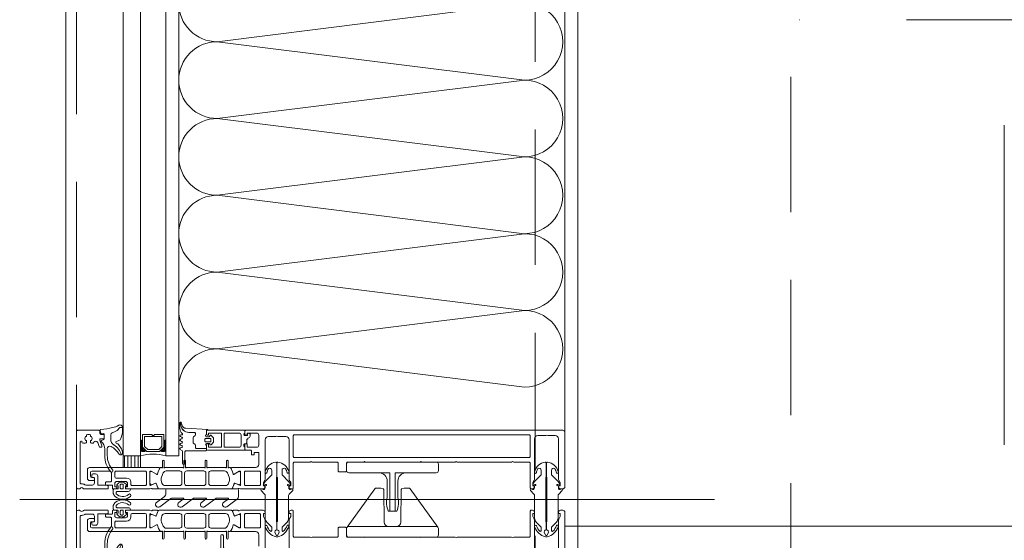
# Model space of a CAD drawing. Header units: millimetres. Extents: x 144573 to 336993, y 74252 to 247042.
# Tile 13 of 256: x 146700 to 147161, y 176611 to 176855. Entities that reach past the tile are written whole.
import ezdxf

# ---------------------------------------------------------------- set-up
doc = ezdxf.new("R2010")
doc.units = ezdxf.units.MM
for name, pattern in [('CK_Čerchovaná 50', [6, 3, -1.5, 0, -1.5]), ('DASHDOTX2', [2, 1, -0.5, 0, -0.5]), ('ČÁRKOVANÁ', [19.05, 12.7, -6.35])]:
    doc.linetypes.add(name, pattern=pattern)
for name, color, linetype, lineweight in [('FASÁDA DETAILNÍ', 255, 'Continuous', 0), ('HU-osy', 255, 'DASHDOTX2', 0), ('KOTY 50', 255, 'Continuous', 0), ('NOVA', 255, 'Continuous', 0), ('TENKA', 255, 'Continuous', 0)]:
    doc.layers.add(name, color=color, linetype=linetype, lineweight=lineweight)
doc.layers.get('KOTY 50').off()

# ---------------------------------------------------------------- blocks, each defined once
blk = doc.blocks.new('ztužení sloupů 2')
at = {"layer": 'HU-osy', "ltscale": 100}
blk.add_line((141662.78, 176987.86), (140895.42, 176987.86), dxfattribs=at)
blk = doc.blocks.new('nesystémový nástavec 18')
for p, q in [((-17.5, 9.3), (-15.36, 9.3)), ((-15.36, 9.3), (0, 9.3)), ((0, 9.3), (0, 7.8)), ((-18, 6.8), (-18, 8.8)), ((-17, 6.3), (-17.5, 6.3)), ((-11, 8), (-17, 8)), ((-17, 8), (-17, 6.3)), ((-11, 1.3), (-11, 8)), ((-2.8, 8), (-9.7, 8)), ((-9.7, 1.3), (-9.7, 8)), ((-1.8, 2.3), (-1.8, 7)), ((-0.5, 7.3), (-0.5, 6.8)), ((0, 6.3), (0.55, 6.3)), ((0.55, 6.3), (0.95, 5.9)), ((0.95, 5.9), (0.95, 4.8)), ((0.95, 4.8), (0.95, 4.14)), ((-18, 0.5), (-18, 1.8)), ((-17.5, 2.3), (-17, 2.3)), ((-1.8, 0), (-17.5, 0)), ((-17, 2.3), (-17, 1.3)), ((-17, 1.3), (-11, 1.3)), ((-9.7, 1.3), (-2.8, 1.3)), ((0, 0), (-1.8, 0)), ((-0.4, 2.23), (-0.5, 2.04)), ((-0.5, 2.04), (-0.5, 2)), ((1.2, 2.44), (0, 2.44)), ((0, 1.5), (0, 0)), ((0.95, 4.14), (1.2, 4.14)), ((1.2, 1.85), (1.2, 2.44)), ((1.4, 3.94), (1.4, 3.84)), ((1.6, 3.64), (1.6, 3.64)), ((1.8, 1.37), (1.7, 1.35)), ((2.25, 1.63), (1.8, 1.37)), ((2.4, 2.84), (2.4, 1.89))]:
    blk.add_line(p, q)
for centre, radius, start, end in [((-17.5, 8.8), 0.5, 90, 180), ((-15.36, 9.8), 0.5, 270, 270.084), ((-17.5, 6.8), 0.5, 180.0012, 269.9988), ((-2.8, 7), 1, 0, 90), ((0, 7.3), 0.5, 89.9955, 180.0071), ((0, 6.8), 0.5, 179.9949, 270.006), ((0.75, 4.8), 0.2, 359.9656, 0.0344), ((-17.5, 1.8), 0.5, 89.999, 180.0002), ((-17.5, 0.5), 0.5, 180, 270), ((-2.8, 2.3), 1, 270, 0), ((0, 2), 0.5, 179.9716, 270.0327), ((0, 1.94), 0.5, 89.9975, 144.0007), ((1.2, 3.94), 0.2, 359.9707, 90.0249), ((1.7, 1.85), 0.5, 179.9991, 270), ((1.6, 3.84), 0.2, 179.9737, 270.035), ((1.6, 2.84), 0.8, 0.0065, 89.9919), ((2.1, 1.89), 0.3, 299.9815, 0.0183)]:
    blk.add_arc(centre, radius, start, end)
blk = doc.blocks.new('284336')
for points in [[(-0.7, -9.6), (-10, -9.6, 0.414511), (-10.51, -10.11), (-10.51, -15.51, -1), (-11.69, -15.51), (-11.69, -9.6), (-12.69, -8.95, -0.668884), (-12.6, -8.23), (-11.99, -8.01, 0.766384), (-11.99, -7.21), (-12.6, -6.99, -0.76831), (-12.6, -6.23), (-11.99, -6.01, 0.766384), (-11.99, -5.21), (-12.6, -4.99, -0.76831), (-12.6, -4.23), (-11.99, -4.01, 0.766384), (-11.99, -3.21), (-12.6, -2.99, -0.877523), (-12.5, -2.22), (-12.1, -2.22, 0.698129), (-11.83, -1.5, -0.220231), (-12.89, 0.78), (-12.89, 3.45, -0.157143), (-12.82, 3.68), (-12.69, 3.42, -0.067482), (-12.48, 2.53, 0.393136), (-8.66, -1.02), (-6.1, -1.02, -0.414214), (-5.61, -1.51), (-5.61, -2.22, -0.267949), (-5.85, -2.65), (-6.35, -2.93, 0.267949), (-6.61, -3.38), (-6.61, -5.84, 0.267949), (-6.35, -6.29), (-5.85, -6.57, -0.267949), (-5.61, -7), (-5.61, -8.11, 0.414215), (-5.1, -8.62), (-0.41, -8.62), (-0.41, -9.31, -0.414212), (-0.7, -9.6)], [(-0.41, 0), (-0.41, -2, 0.990243), (-0.4, -3.02), (0.9, -3.02, 0.414214), (1.21, -2.71), (1.21, -2.61, -0.668123), (1.71, -2.4), (2.75, -3.45, -0.199004), (2.89, -3.79), (2.89, -5.43, -0.199038), (2.75, -5.77), (1.71, -6.82, -0.668191), (1.21, -6.61), (1.21, -6.51, 0.414214), (0.9, -6.2), (-0.4, -6.2, 0.990269), (-0.41, -7.22), (-0.41, -8.6), (-5.1, -8.6, -0.414215), (-5.59, -8.11), (-5.59, -7, 0.267949), (-5.84, -6.56), (-6.34, -6.27, -0.267949), (-6.59, -5.84), (-6.59, -3.38, -0.267949), (-6.34, -2.95), (-5.84, -2.66, 0.267949), (-5.59, -2.22), (-5.59, -1.51, 0.414214), (-6.1, -1), (-8.66, -1, -0.393156), (-12.46, 2.53, 0.067572), (-12.67, 3.43), (-12.8, 3.7, -0.637545), (-12.12, 3.53), (-11.92, 2.53, 0.344315), (-10.06, 0.91), (0, 0.38, -0.406913), (0.39, 0), (-0.41, 0)], [(1.7, -4.31, 0.414235), (1.2, -3.81), (-0.7, -3.81, 0.414214), (-1.2, -4.31), (-1.2, -4.91, 0.414214), (-0.7, -5.41), (1.2, -5.41, 0.414235), (1.7, -4.91), (1.7, -4.31)]]:
    blk.add_lwpolyline(points, format="xyb", close=True)
blk = doc.blocks.new('433270')
blk.add_lwpolyline([(1, 0, 0.414364), (0, -1), (0, -1.4, 0.255924), (0.23, -1.83, -0.547723), (0.23, -3.17, 0.255924), (0, -3.6), (0, -14.6, 0.414214), (0.3, -14.9), (1.2, -14.9, 0.414214), (1.7, -14.4), (1.7, -10.3, -0.414214), (2, -10), (6, -10, 0.414248), (7, -9), (7, -7.7, 0.414179), (6.5, -7.2), (5.7, -7.2, 0.414232), (5.4, -7.5), (5.4, -8.2, -0.414198), (5.1, -8.5), (2.8, -8.5, -0.414204), (1.8, -7.5), (1.8, -4.49, -0.147432), (1.97, -3.94, 0.147461), (2.4, -2.5), (2.4, -2.3, -0.414214), (2.9, -1.8), (21.87, -1.8, -0.668178), (22.22, -2.65), (22.16, -2.72, 1), (21.59, -3.29), (21.52, -3.35, 0.198912), (21.38, -3.71), (21.38, -4.05, 0.414214), (22.08, -4.75), (22.38, -4.75, 0.576988), (22.64, -4.3, -0.311246), (24.56, -4.3, 0.576988), (24.82, -4.75), (25.3, -4.75, -0.260065), (25.3, -6.65), (24.82, -6.65, 0.576988), (24.56, -7.1, -0.311246), (22.64, -7.1, 0.576988), (22.38, -6.65), (22.08, -6.65, 0.414214), (21.38, -7.35), (21.38, -7.61, 0.267949), (21.63, -8.04), (21.89, -8.2, -0.637047), (21.73, -10), (19.83, -10.7, 0.315299), (19.5, -11.17), (19.5, -11.49, 0.520567), (20.17, -11.96), (22.83, -10.99, -0.520567), (23.5, -11.46), (23.5, -12.5, 0.414062), (24, -13), (25, -13, 0.414186), (25.5, -12.5), (25.5, -11.5, -0.414182), (26, -11), (27, -11, 0.414214), (27.5, -10.5), (27.5, -0.5, 0.414214), (27, 0), (1, 0)], format="xyb", close=True)
blk = doc.blocks.new('284325')
for points in [[(0.84, -5.23, -0.560316), (0.94, -4.73), (1.94, -4.36, 0.3153), (2.14, -4.08), (2.14, -1.89, 0.451558), (1.8, -1.59), (0.9, -1.7, -0.399586), (0.57, -1.46), (0.3, -0.07, -0.415977), (0.53, 0.29, 0.024107), (6.15, 1.24, 0.076636), (8.99, 2.34, -0.577615), (10.79, 1.3), (10.02, 1.37, 0.283171), (9.08, 0.9, -0.168429), (7.07, -0.74), (5.9, -1.16, 0.315302), (5.24, -2.1), (5.24, -4.21, 0.269719), (6.76, -6.82, -0.194797), (10.18, -11.53, -0.342663), (9.17, -11.17, 0.119207), (5.43, -7.59, 0.578571), (3.63, -8.62), (3.63, -11.77, 0.176415), (6.16, -18.72, -1), (5.24, -19.49, -0.176415), (2.43, -11.77), (2.43, -8.89, 0.208286), (0.84, -5.23)], [(8.95, -6.65), (10.32, -8.78, -0.134555), (10.79, -10.63, -0.339795), (10.19, -11.53, 0.194788), (6.76, -6.81, -0.269736), (5.25, -4.21), (5.25, -2.1, -0.315302), (5.9, -1.17), (7.07, -0.74, 0.168429), (9.09, 0.89, -0.283167), (10.01, 1.36), (10.79, 1.29), (10.79, -0.74, -0.070852), (10.71, -1.3), (9.95, -3.93, -0.241839), (9.08, -4.83), (7.93, -5.22, 0.836024), (8.08, -6.19), (8.11, -6.19, -0.255349), (8.95, -6.65)]]:
    blk.add_lwpolyline(points, format="xyb", close=True)
blk = doc.blocks.new('*U1335')
for points in [[(0, 0, 0.414243), (0.1, 0.1), (0, 0.9, -1.0001), (0.2, 0.9), (0.1, 0.1, 0.414228), (0.2, 0, 0.414228)], [(0.2, 0, 0.414243), (0.3, 0.1), (0.2, 0.9, -1.0001), (0.4, 0.9), (0.3, 0.1, 0.414228), (0.4, 0, 0.414228)], [(0.4, 0, 0.414243), (0.5, 0.1), (0.4, 0.9, -1.0001), (0.6, 0.9), (0.5, 0.1, 0.414228), (0.6, 0, 0.414228)], [(0.6, 0, 0.414243), (0.7, 0.1), (0.6, 0.9, -1.0001), (0.8, 0.9), (0.7, 0.1, 0.414228), (0.8, 0, 0.414228)], [(0.8, 0, 0.414243), (0.9, 0.1), (0.8, 0.9, -1.0001), (1, 0.9), (0.9, 0.1, 0.414228), (1, 0, 0.414228)], [(1, 0, 0.414243), (1.1, 0.1), (1, 0.9, -1.0001), (1.2, 0.9), (1.1, 0.1, 0.414228), (1.2, 0, 0.414228)], [(1.2, 0, 0.414243), (1.3, 0.1), (1.2, 0.9, -1.0001), (1.4, 0.9), (1.3, 0.1, 0.414228), (1.4, 0, 0.414228)], [(1.4, 0, 0.414243), (1.5, 0.1), (1.4, 0.9, -1.0001), (1.6, 0.9), (1.5, 0.1, 0.414228), (1.6, 0, 0.414228)], [(1.6, 0, 0.414243), (1.7, 0.1), (1.6, 0.9, -1.0001), (1.8, 0.9), (1.7, 0.1, 0.414228), (1.8, 0, 0.414228)], [(1.8, 0, 0.414243), (1.9, 0.1), (1.8001, 0.9, -1.0001), (2, 0.9), (1.9001, 0.1, 0.414228), (2, 0, 0.414228)]]:
    blk.add_lwpolyline(points, format="xyb")
blk = doc.blocks.new('244748_a')
blk.add_lwpolyline([(8.32, -1.69, 0.082248), (6.34, -0.9, -1.09695), (6.94, -0.1, -0.315353), (11.26, -5.15, -0.480529), (10.87, -5.64), (4.27, -5.64), (4.08, -5.45), (-16.53, -5.45), (-16.72, -5.64), (-20.43, -5.64, 0.574019), (-21.93, -4.78), (-22.99, -5.4, 0.524827), (-22.99, -5.9), (-21.93, -6.52, 0.574021), (-20.43, -5.66), (-16.72, -5.66), (-16.53, -5.85), (4.08, -5.85), (4.27, -5.66), (10.87, -5.66, -0.480529), (11.26, -6.15, -0.326229), (6.88, -11.09, -1.09695), (6.28, -10.3, 0.081457), (8.32, -9.61, 0.599203), (7.48, -8.05), (5.52, -8.05, 0.198965), (5.17, -8.2), (2.22, -11.15), (0.93, -12.01, -0.738038), (0.51, -11.62), (0.87, -11, 1), (0.35, -10.7), (0, -11.3), (-0.98, -11.3, 0.619205), (-1.45, -12.06), (-1.28, -12.43, -0.808139), (-2.04, -13.04), (-3.63, -11.44, 0.198906), (-4.34, -11.15), (-14.99, -11.15, -0.198936), (-16.76, -10.42), (-18.98, -8.2, 0.198942), (-19.33, -8.05), (-20.67, -8.05, 0.500217), (-21.09, -8.73, 0.122037), (-18.5, -10.27, -1.093735), (-19.1, -11.07, -0.240768), (-23.7, -6.07, -0.106226), (-23.7, -5.23, -0.256232), (-19, -0.13, -1.093735), (-18.4, -0.92, 0.116856), (-21.09, -2.57, 0.500217), (-20.67, -3.25), (-19.33, -3.25, 0.198942), (-18.98, -3.1), (-16.75, -0.88, -0.198936), (-14.99, -0.15), (-4.34, -0.15, 0.198907), (-3.63, 0.14), (-2.04, 1.74, -0.808139), (-1.28, 1.13), (-1.45, 0.76, 0.619205), (-0.98, 0), (0, 0), (0.35, -0.6, 1), (0.87, -0.3), (0.51, 0.32, -0.738038), (0.93, 0.71), (2.22, -0.15), (5.17, -3.1, 0.198965), (5.52, -3.25), (7.48, -3.25, 0.599203)], format="xyb", close=True)
blk = doc.blocks.new('236134_0100_s_v')
for points in [[(22.8, -23), (22.8, -5), (42, -5, 0.414214), (43, -4), (43, -1, 0.414214), (42, 0), (1, 0, 0.414214), (0, -1), (0, -4, 0.414214), (1, -5), (20.2, -5), (20.2, -23)], [(15, -5, -0.414214), (19, -9), (19, -16.57, 0.165764), (19.53, -23), (23.47, -23, 0.165764), (24, -16.57), (24, -9, -0.414214), (28, -5)]]:
    blk.add_lwpolyline(points, format="xyb")
blk = doc.blocks.new('236134_0200_s_v')
for points in [[(19.58, 5, -0.41166), (17.58, 6.98), (17.45, 22.25, 0.344217), (17.07, 22.73), (16, 23), (14, 23, 0.240828), (13.19, 22.59), (0.19, 4.59)], [(23.42, 5, 0.41166), (25.42, 6.98), (25.55, 22.25, -0.344217), (25.93, 22.73), (27, 23), (29, 23, -0.240828), (29.81, 22.59), (42.81, 4.59)]]:
    blk.add_lwpolyline(points, format="xyb")
blk.add_lwpolyline([(42, 5), (1, 5, 0.414214), (0, 4), (0, 1, 0.414214), (1, 0), (42, 0, 0.414214), (43, 1), (43, 4, 0.414214)], format="xyb", close=True)
blk = doc.blocks.new('288126')
for points in [[(-16.5, 0), (16.5, 0)], [(-21.36, -6.34), (-17.8, -3.69)], [(-14.71, -4.5), (-19.87, -8.34)], [(-17, -2.08), (-17, -0.5)], [(-8.83, -4.3), (-14.11, -4.3)], [(-4.31, -4.5), (-9.47, -8.34)], [(1.81, -4.3), (-3.71, -4.3)], [(6.33, -4.5), (1.14, -8.37)], [(12.21, -4.3), (6.93, -4.3)], [(16.6, -4.6), (11.54, -8.37)], [(17, -0.5), (17, -3.8)], [(-10.96, -6.34), (-8.71, -4.66)], [(-0.35, -6.36), (1.93, -4.66)], [(10.05, -6.36), (12.33, -4.66)]]:
    blk.add_lwpolyline(points)
for centre, radius, start, end in [((16.5, -0.5), 0.5, 0, 90), ((-16.5, -0.5), 0.5, 90, 180), ((16, -3.8), 1, 306.7059, 0), ((-20.61, -7.34), 1.25, 126.7059, 306.7059), ((-10.21, -7.34), 1.25, 126.7059, 306.7059), ((0.4, -7.37), 1.25, 126.7059, 306.7059), ((10.8, -7.37), 1.25, 126.7059, 306.7059)]:
    blk.add_arc(centre, radius, start, end)
at = {"extrusion": (0, 0, -1)}
for centre, radius, start, end in [((19, -2.08), 2, 180, 233.2941), ((14.11, -5.3), 1, 53.2941, 90), ((8.83, -4.5), 0.2, 90, 233.2941), ((3.71, -5.3), 1, 53.2941, 90), ((-1.81, -4.5), 0.2, 90, 233.2941), ((-6.93, -5.3), 1, 53.2941, 90), ((-12.21, -4.5), 0.2, 90, 233.2941)]:
    blk.add_arc(centre, radius, start, end, dxfattribs=at)
blk = doc.blocks.new('246426')
for points in [[(-1.84, 0.64), (-2.86, -0.38, 0.198926), (-3.15, -1.09), (-3.15, -2.31, 0.198926), (-2.86, -3.02), (-1.84, -4.04, 0.637051), (-1.5, -3.92), (-1.45, -3.4), (-0.3, -3.4, -0.41484), (0, -3.7), (0, -5.19, 0.414232), (0.5, -5.69), (2.14, -5.69, 0.071862), (2.2, -5.68, 0.157876), (3.73, -4.64, 0.360336), (3.48, 2.39, 0.964062), (2.54, 1.48, -0.403385), (2.25, -4.34, -0.190964), (2.11, -4.39), (1.7, -4.39, -0.414214), (1.2, -3.89), (1.2, 1.31, 0.414201), (0.2, 2.31), (0, 2.31), (0, 0.3, -0.414214), (-0.3, 0), (-1.45, 0), (-1.5, 0.52, 0.637051), (-1.84, 0.64)], [(-2.25, -1.4, -0.414214), (-1.85, -1), (-0.4, -1, -0.414214), (0, -1.4), (0, -2, -0.414214), (-0.4, -2.4), (-1.85, -2.4, -0.414214), (-2.25, -2), (-2.25, -1.4)]]:
    blk.add_lwpolyline(points, format="xyb", close=True)

msp = doc.modelspace()

# ---------------------------------------------------------------- hatches: boundary and pattern name
at = {"layer": 'FASÁDA DETAILNÍ'}
h = msp.add_hatch(dxfattribs=at)
h.set_pattern_fill('ANSI31', color=256, scale=0.5, angle=585)
h.set_pattern_definition([(270, (214136.837, 166330.8375), (1.5875, -8e-16), [])])
h.paths.add_polyline_path([(146756.48, 176645.259), (146756.48, 176650.759), (146748.48, 176650.759), (146748.48, 176645.259)])

# ---------------------------------------------------------------- linework, layer by layer
for p, q in [((146748.48, 176650.759), (146748.48, 177059.759)), ((146756.48, 177059.759), (146756.48, 176650.759)), ((146768.48, 176650.759), (146768.48, 177059.759)), ((146774.48, 177059.759), (146774.48, 176650.759)), ((146756.48, 176650.759), (146748.48, 176650.759)), ((146774.48, 176650.759), (146768.48, 176650.759)), ((147025.604, 176630.259), (146699.912, 176630.259))]:
    msp.add_line(p, q, dxfattribs=at)
for points in [[(173301.48, 174615.259), (146721.48, 174615.259), (146721.48, 198295.259), (173301.48, 198295.259)], [(173061.48, 174855.259), (146961.48, 174855.259), (146961.48, 198055.259), (173061.48, 198055.259)], [(146767.48, 176660.759), (146767.48, 176654.759), (146765.48, 176652.759), (146759.48, 176652.759), (146757.48, 176654.759), (146757.48, 176660.759), (146761.98, 176660.759), (146761.98, 176660.259), (146762.98, 176660.259), (146762.98, 176660.759)], [(146758.48, 176659.759), (146766.48, 176659.759), (146766.48, 176655.173), (146765.066, 176653.759), (146760.033, 176653.759), (146758.48, 176655.173)], [(146748.48, 176645.259), (146748.48, 176650.759), (146756.48, 176650.759), (146756.48, 176645.259)]]:
    msp.add_lwpolyline(points, close=True, dxfattribs=at)
at = {"layer": 'FASÁDA DETAILNÍ', "linetype": 'ČÁRKOVANÁ', "ltscale": 5}
for points in [[(173296.48, 174620.259), (146726.48, 174620.259), (146726.48, 198290.259), (173296.48, 198290.259)], [(173081.48, 174835.259), (146941.48, 174835.259), (146941.48, 198075.259), (173081.48, 198075.259)], [(172961.48, 174955.259), (147061.48, 174955.259), (147061.48, 197955.259), (172961.48, 197955.259)]]:
    msp.add_lwpolyline(points, close=True, dxfattribs=at)
at = {"layer": 'FASÁDA DETAILNÍ'}
msp.add_lwpolyline([(146955.48, 176661.759), (146955.48, 177048.759)], dxfattribs=at)
for points in [[(146954.48, 176662.759), (146805.98, 176662.759, 0.4142136), (146805.48, 176662.259), (146805.48, 176660.959, 0.4142197), (146805.98, 176660.459), (146806.48, 176660.459), (146806.48, 176661.459), (146810.98, 176661.459, -0.4142136), (146811.98, 176660.459), (146811.98, 176655.759, -0.4142136), (146810.98, 176654.759), (146806.48, 176654.759), (146806.48, 176656.459), (146805.98, 176656.459, 0.4142012), (146805.48, 176655.959), (146805.48, 176653.959, 0.4142136), (146805.98, 176653.459), (146808.123, 176653.459, -0.4142136), (146808.623, 176652.959), (146808.623, 176651.159), (146809.874, 176651.159), (146809.874, 176652.359), (146811.68, 176652.359, -0.4142136), (146811.98, 176652.059), (146811.98, 176646.76, -0.4141667), (146810.48, 176645.26), (146803.482, 176645.259), (146799.382, 176645.259, 0.5773503), (146799.036, 176644.659), (146799.534, 176643.796), (146799.962, 176642.304, 0.4887011), (146800.401, 176642.127), (146802.867, 176643.559), (146803.287, 176643.559, -0.4325656), (146803.482, 176643.359), (146803.482, 176637.054, -0.5483974), (146803.201, 176636.868), (146800.817, 176637.937, 0.4253361), (146800.55, 176637.829), (146799.733, 176635.806, 0.5315629), (146800.104, 176635.256), (146802.168, 176635.256, 0.2313061), (146802.405, 176635.372, -0.3061853), (146802.725, 176635.476), (146803.482, 176635.259), (146813.986, 176635.259, 0.4142136), (146814.986, 176636.259), (146814.986, 176636.759), (146814.186, 176636.759), (146814.186, 176638.259), (146814.846, 176639.402, 0.1316504), (146814.98, 176639.902), (146814.98, 176658.267, -0.4142136), (146816.48, 176659.767), (146819.981, 176659.767, -0.3999851), (146820.981, 176659.767), (146824.68, 176659.767, -0.4142136), (146826.18, 176658.267), (146826.18, 176639.902, 0.1316504), (146826.314, 176639.402), (146826.974, 176638.259), (146826.974, 176636.759), (146826.174, 176636.759), (146826.174, 176636.259, 0.4142136), (146827.174, 176635.259), (146827.68, 176635.259, 0.4142136), (146828.18, 176635.759), (146828.18, 176647.359, -0.4142136), (146828.68, 176647.859), (146836.08, 176647.859, -0.3999851), (146837.08, 176647.859), (146848.68, 176647.859, -0.4142136), (146849.18, 176647.359), (146849.18, 176643.759, 0.4142136), (146849.68, 176643.259), (146852.68, 176643.259, 0.4142136), (146853.18, 176643.759), (146853.18, 176647.359, -0.4142136), (146853.68, 176647.859), (146860.98, 176647.859, -0.38324), (146861.98, 176647.859), (146887.48, 176647.859, -0.38324), (146888.48, 176647.859), (146903.98, 176647.859, -0.38324), (146904.98, 176647.859), (146930.48, 176647.859, -0.38324), (146931.48, 176647.859), (146938.78, 176647.859, -0.4142136), (146939.28, 176647.359), (146939.28, 176635.759, 0.4142136), (146939.78, 176635.259), (146940.28, 176635.259, 0.4142136), (146941.28, 176636.259), (146941.28, 176636.759), (146940.48, 176636.759), (146940.48, 176638.259), (146941.146, 176639.412, 0.1169365), (146941.28, 176639.912), (146941.28, 176658.767, -0.4142315), (146942.78, 176660.267), (146946.49, 176660.267, -0.3999851), (146947.49, 176660.267), (146950.98, 176660.267, -0.4142315), (146952.48, 176658.767), (146952.48, 176639.912, 0.1169365), (146952.614, 176639.412), (146953.28, 176638.259), (146953.28, 176636.759), (146952.48, 176636.759), (146952.48, 176636.259, 0.4142136), (146953.48, 176635.259), (146954.48, 176635.259, 0.4142136), (146955.48, 176636.259), (146955.48, 176661.759, 0.4142135), (146954.48, 176662.759)], [(146828.68, 176660.659), (146938.78, 176660.659, -0.4142136), (146939.28, 176660.159), (146939.28, 176650.459, -0.4142136), (146938.78, 176649.959), (146828.68, 176649.959, -0.4142136), (146828.18, 176650.459), (146828.18, 176660.159, -0.4142136), (146828.68, 176660.659)], [(146799.141, 176635.259), (146787.23, 176635.258), (146765.319, 176635.259, -0.3058367), (146764.855, 176635.572), (146763.933, 176637.859, 0.4253361), (146763.665, 176637.966), (146762.047, 176637.25, -0.5437525), (146760.99, 176637.934), (146760.99, 176642.839, -0.5781822), (146761.891, 176643.357), (146764.083, 176642.096, 0.4885049), (146764.522, 176642.273), (146764.956, 176643.787), (146765.719, 176645.108, -0.2824777), (146765.995, 176645.258), (146766.44, 176645.258, 1.4470094), (146766.79, 176645.39), (146766.79, 176648.358, -1), (146767.59, 176648.358), (146767.59, 176645.39, 1.4470094), (146767.941, 176645.258), (146776.48, 176645.258, 1.4470094), (146776.83, 176645.39), (146776.83, 176648.358, -1), (146777.63, 176648.358), (146777.63, 176645.39, 1.4470094), (146777.981, 176645.258), (146786.48, 176645.258, 1.4470094), (146786.83, 176645.39), (146786.83, 176648.358, -1), (146787.63, 176648.358), (146787.63, 176645.39, 1.4470094), (146787.981, 176645.258), (146796.52, 176645.258, 1.4470094), (146796.87, 176645.39), (146796.87, 176648.358, -1), (146797.67, 176648.358), (146797.67, 176645.39, 1.4470094), (146798.021, 176645.258), (146798.465, 176645.258, -0.2824777), (146798.741, 176645.108), (146799.504, 176643.787), (146799.938, 176642.273, 0.4885049), (146800.377, 176642.096), (146802.569, 176643.357, -0.5781822), (146803.47, 176642.839), (146803.47, 176637.934, -0.5437525), (146802.413, 176637.25), (146800.795, 176637.966, 0.4253361), (146800.528, 176637.859), (146799.605, 176635.572, -0.3058367), (146799.141, 176635.259)], [(146760.98, 176635.259), (146749.98, 176635.259, -0.4144257), (146749.48, 176635.759), (146749.48, 176636.252), (146750.48, 176636.252), (146750.48, 176637.752, 0.4142136), (146749.48, 176638.752), (146747.98, 176638.752, 0.3999851), (146746.98, 176638.752), (146745.48, 176638.752, 0.4142136), (146744.48, 176637.752), (146744.48, 176636.259), (146745.48, 176636.259), (146745.48, 176635.759, -0.4144559), (146744.98, 176635.259), (146743.68, 176635.26, -0.4139712), (146743.38, 176635.56), (146743.38, 176636.758, 0.4142136), (146743.08, 176637.058), (146740.08, 176637.058), (146740.08, 176638.058, -0.4142136), (146740.58, 176638.558), (146742.48, 176638.558, 0.4142136), (146742.98, 176639.058), (146742.98, 176642.559, 0.4142056), (146741.98, 176643.559), (146733.68, 176643.559, 0.4142063), (146733.18, 176643.059), (146733.18, 176641.159, 0.414219), (146733.68, 176640.659), (146734.48, 176640.659, -0.4142136), (146734.98, 176640.159), (146734.98, 176639.659, -0.4142136), (146734.48, 176639.159), (146732.68, 176639.159, -0.4142136), (146731.68, 176640.159), (146731.68, 176644.259, -0.4142136), (146732.68, 176645.259), (146760.98, 176645.259), (146765.08, 176645.259, -0.5773503), (146765.427, 176644.659), (146764.928, 176643.796), (146764.5, 176642.304, -0.4887011), (146764.061, 176642.127), (146761.596, 176643.559), (146761.175, 176643.559, 0.4325656), (146760.98, 176643.359), (146760.98, 176637.054, 0.5483974), (146761.262, 176636.868), (146763.646, 176637.937, -0.4253361), (146763.913, 176637.829), (146764.729, 176635.806, -0.5315625), (146764.358, 176635.256), (146762.294, 176635.256, -0.2313061), (146762.057, 176635.372, 0.3061853), (146761.738, 176635.476), (146760.98, 176635.259)], [(146758.78, 176643.559), (146745.08, 176643.559, 0.4142136), (146744.58, 176643.059), (146744.58, 176640.852, 0.4142136), (146745.08, 176640.352), (146750.05, 176640.352, -0.4111388), (146752.08, 176638.352), (146752.08, 176637.359, 0.4142136), (146752.58, 176636.859), (146758.78, 176636.859, 0.4142136), (146759.28, 176637.359), (146759.28, 176643.059, 0.4142136), (146758.78, 176643.559)], [(146768.03, 176636.858), (146774.93, 176636.858, 0.4142178), (146775.93, 176637.858), (146775.93, 176642.658, 0.4142178), (146774.93, 176643.658), (146768.568, 176643.658, 0.305619), (146767.177, 176642.72), (146766.399, 176640.796, 0.1764286), (146766.327, 176638.744), (146766.603, 176637.894, 0.3249157), (146768.03, 176636.858)], [(146778.23, 176636.858), (146786.23, 176636.858, 0.4142136), (146787.23, 176637.858), (146787.23, 176642.658, 0.4142136), (146786.23, 176643.658), (146778.23, 176643.658, 0.4142136), (146777.23, 176642.658), (146777.23, 176637.858, 0.4142136), (146778.23, 176636.858)], [(146789.53, 176636.858), (146796.43, 176636.858, 0.3249157), (146797.857, 176637.894), (146798.133, 176638.744, 0.1764286), (146798.061, 176640.796), (146797.283, 176642.72, 0.305619), (146795.892, 176643.658), (146789.53, 176643.658, 0.4142178), (146788.53, 176642.658), (146788.53, 176637.858, 0.4142178), (146789.53, 176636.858)], [(146812.78, 176637.359, -0.4142136), (146812.28, 176636.859), (146805.78, 176636.859, -0.4142136), (146805.28, 176637.359), (146805.28, 176643.059, -0.4142136), (146805.78, 176643.559), (146812.28, 176643.559, -0.4142136), (146812.78, 176643.059), (146812.78, 176637.359)], [(146760.98, 176625.259), (146749.98, 176625.259, 0.4144257), (146749.48, 176624.759), (146749.48, 176624.265), (146750.48, 176624.265), (146750.48, 176622.765, -0.4142136), (146749.48, 176621.765), (146747.98, 176621.765, -0.3999851), (146746.98, 176621.765), (146745.48, 176621.765, -0.4142136), (146744.48, 176622.765), (146744.48, 176624.259), (146745.48, 176624.259), (146745.48, 176624.759, 0.4144559), (146744.98, 176625.259), (146743.68, 176625.257, 0.4139712), (146743.38, 176624.957), (146743.38, 176623.759, -0.4142136), (146743.08, 176623.459), (146740.08, 176623.459), (146740.08, 176622.459, 0.4142136), (146740.58, 176621.959), (146742.48, 176621.959, -0.4142136), (146742.98, 176621.459), (146742.98, 176617.959, -0.4142056), (146741.98, 176616.959), (146733.68, 176616.959, -0.4142063), (146733.18, 176617.459), (146733.18, 176619.359, -0.414219), (146733.68, 176619.859), (146734.48, 176619.859, 0.4142136), (146734.98, 176620.359), (146734.98, 176620.859, 0.4142136), (146734.48, 176621.359), (146732.68, 176621.359, 0.4142136), (146731.68, 176620.359), (146731.68, 176616.259, 0.4142136), (146732.68, 176615.259), (146760.98, 176615.259), (146765.08, 176615.258, 0.5773503), (146765.427, 176615.858), (146764.928, 176616.722), (146764.5, 176618.214, 0.4887011), (146764.061, 176618.39), (146761.596, 176616.959), (146761.175, 176616.959, -0.4325656), (146760.98, 176617.159), (146760.98, 176623.463, -0.5483974), (146761.262, 176623.649), (146763.646, 176622.58, 0.4253361), (146763.913, 176622.688), (146764.729, 176624.711, 0.5315625), (146764.358, 176625.261), (146762.294, 176625.261, 0.2313061), (146762.057, 176625.145, -0.3061853), (146761.738, 176625.041), (146760.98, 176625.259)], [(146758.78, 176616.959), (146745.08, 176616.959, -0.4142136), (146744.58, 176617.459), (146744.58, 176619.665, -0.4142136), (146745.08, 176620.165), (146750.05, 176620.165, 0.4111388), (146752.08, 176622.165), (146752.08, 176623.159, -0.4142136), (146752.58, 176623.659), (146758.78, 176623.659, -0.4142136), (146759.28, 176623.159), (146759.28, 176617.459, -0.4142136), (146758.78, 176616.959)], [(146799.141, 176625.259), (146787.23, 176625.259), (146765.319, 176625.259, 0.3058367), (146764.855, 176624.946), (146763.933, 176622.659, -0.4253361), (146763.665, 176622.551), (146762.047, 176623.267, 0.5437525), (146760.99, 176622.583), (146760.99, 176617.679, 0.5781822), (146761.891, 176617.16), (146764.083, 176618.421, -0.4885049), (146764.522, 176618.244), (146764.956, 176616.73), (146765.719, 176615.409, 0.2824777), (146765.995, 176615.259), (146766.44, 176615.259, -1.4470094), (146766.79, 176615.127), (146766.79, 176612.159, 1), (146767.59, 176612.159), (146767.59, 176615.127, -1.4470094), (146767.941, 176615.26), (146776.48, 176615.259, -1.4470094), (146776.83, 176615.127), (146776.83, 176612.159, 1), (146777.63, 176612.159), (146777.63, 176615.127, -1.4470094), (146777.981, 176615.26), (146786.48, 176615.259, -1.4470094), (146786.83, 176615.127), (146786.83, 176612.159, 1), (146787.63, 176612.159), (146787.63, 176615.127, -1.4470094), (146787.981, 176615.26), (146796.52, 176615.259, -1.4470094), (146796.87, 176615.127), (146796.87, 176612.159, 1), (146797.67, 176612.159), (146797.67, 176615.127, -1.4470094), (146798.021, 176615.26), (146798.465, 176615.259, 0.2824777), (146798.741, 176615.409), (146799.504, 176616.73), (146799.938, 176618.244, -0.4885049), (146800.377, 176618.421), (146802.569, 176617.16, 0.5781822), (146803.47, 176617.679), (146803.47, 176622.583, 0.5437525), (146802.413, 176623.267), (146800.795, 176622.551, -0.4253361), (146800.528, 176622.659), (146799.605, 176624.946, 0.3058367), (146799.141, 176625.259)], [(146768.03, 176623.66), (146774.93, 176623.66, -0.4142178), (146775.93, 176622.66), (146775.93, 176617.859, -0.4142178), (146774.93, 176616.859), (146768.568, 176616.859, -0.305619), (146767.177, 176617.797), (146766.399, 176619.721, -0.1764286), (146766.327, 176621.773), (146766.603, 176622.623, -0.3249157), (146768.03, 176623.66)], [(146778.23, 176623.66), (146786.23, 176623.66, -0.4142136), (146787.23, 176622.66), (146787.23, 176617.859, -0.4142136), (146786.23, 176616.859), (146778.23, 176616.859, -0.4142136), (146777.23, 176617.859), (146777.23, 176622.66, -0.4142136), (146778.23, 176623.66)], [(146789.53, 176623.66), (146796.43, 176623.66, -0.3249157), (146797.857, 176622.623), (146798.133, 176621.773, -0.1764286), (146798.061, 176619.721), (146797.283, 176617.797, -0.305619), (146795.892, 176616.859), (146789.53, 176616.859, -0.4142178), (146788.53, 176617.859), (146788.53, 176622.66, -0.4142178), (146789.53, 176623.66)], [(146812.78, 176623.158, 0.4142136), (146812.28, 176623.658), (146805.78, 176623.658, 0.4142136), (146805.28, 176623.158), (146805.28, 176617.458, 0.4142136), (146805.78, 176616.958), (146812.28, 176616.958, 0.4142136), (146812.78, 176617.458), (146812.78, 176623.158)]]:
    msp.add_lwpolyline(points, format="xyb", close=True, dxfattribs=at)
for points in [[(146811.98, 176608.459), (146811.98, 176613.757, 0.4141667), (146810.48, 176615.257), (146803.482, 176615.259), (146799.382, 176615.258, -0.5773503), (146799.036, 176615.858), (146799.534, 176616.722), (146799.962, 176618.214, -0.4887011), (146800.401, 176618.39), (146802.867, 176616.959), (146803.287, 176616.959, 0.4325656), (146803.482, 176617.159), (146803.482, 176623.463, 0.5483974), (146803.201, 176623.649), (146800.817, 176622.58, -0.4253361), (146800.55, 176622.688), (146799.733, 176624.711, -0.5315629), (146800.104, 176625.261), (146802.168, 176625.261, -0.2313061), (146802.405, 176625.145, 0.3061853), (146802.725, 176625.041), (146803.482, 176625.259), (146813.986, 176625.259, -0.4142136), (146814.986, 176624.259), (146814.986, 176623.759), (146814.186, 176623.759), (146814.186, 176622.259), (146814.846, 176621.115, -0.1316504), (146814.98, 176620.615), (146814.98, 176602.25, 0.4142136)], [(146826.18, 176602.25), (146826.18, 176620.615, -0.1316504), (146826.314, 176621.115), (146826.974, 176622.259), (146826.974, 176623.759), (146826.174, 176623.759), (146826.174, 176624.259, -0.4142136), (146827.174, 176625.259), (146827.68, 176625.259, -0.4142136), (146828.18, 176624.759), (146828.18, 176613.159, 0.4142136), (146828.68, 176612.659), (146836.08, 176612.659, 0.3999851), (146837.08, 176612.659), (146848.68, 176612.659, 0.4142136), (146849.18, 176613.159), (146849.18, 176616.759, -0.4142136), (146849.68, 176617.259), (146852.68, 176617.259, -0.4142136), (146853.18, 176616.759), (146853.18, 176613.159, 0.4142136), (146853.68, 176612.659), (146860.98, 176612.659, 0.38324), (146861.98, 176612.659), (146887.48, 176612.659, 0.38324), (146888.48, 176612.659), (146903.98, 176612.659, 0.38324), (146904.98, 176612.659), (146930.48, 176612.659, 0.38324), (146931.48, 176612.659), (146938.78, 176612.659, 0.4142136), (146939.28, 176613.159), (146939.28, 176624.759, -0.4142136), (146939.78, 176625.259), (146940.28, 176625.259, -0.4142136), (146941.28, 176624.259), (146941.28, 176623.759), (146940.48, 176623.759), (146940.48, 176622.259), (146941.146, 176621.105, -0.1169365), (146941.28, 176620.605), (146941.28, 176601.75, 0.4142315)], [(146952.48, 176601.75), (146952.48, 176620.605, -0.1169365), (146952.614, 176621.105), (146953.28, 176622.259), (146953.28, 176623.759), (146952.48, 176623.759), (146952.48, 176624.259, -0.4142136), (146953.48, 176625.259), (146954.48, 176625.259, -0.4142136), (146955.48, 176624.259), (146955.48, 176598.759, -0.4142135)]]:
    msp.add_lwpolyline(points, format="xyb", dxfattribs=at)
for centre, radius, start, end in [((146756.98, 176658.621), 0.596, 213.03656, 326.96344), ((146756.98, 176658.329), 0.596, 213.03656, 326.96344), ((146756.98, 176658.036), 0.596, 213.03656, 326.96344), ((146756.98, 176657.744), 0.596, 213.03656, 326.96344), ((146756.98, 176657.451), 0.596, 213.03656, 326.96344), ((146756.98, 176657.159), 0.596, 213.03656, 326.96344), ((146756.98, 176656.866), 0.596, 213.03656, 326.96344), ((146756.98, 176656.574), 0.596, 213.03656, 326.96344), ((146756.98, 176656.281), 0.596, 213.03656, 326.96344), ((146767.98, 176658.621), 0.596, 213.03656, 326.96344), ((146767.98, 176658.329), 0.596, 213.03656, 326.96344), ((146767.98, 176658.036), 0.596, 213.03656, 326.96344), ((146767.98, 176657.744), 0.596, 213.03656, 326.96344), ((146767.98, 176657.451), 0.596, 213.03656, 326.96344), ((146767.98, 176657.159), 0.596, 213.03656, 326.96344), ((146767.98, 176656.866), 0.596, 213.03656, 326.96344), ((146767.98, 176656.574), 0.596, 213.03656, 326.96344), ((146767.98, 176656.281), 0.596, 213.03656, 326.96344), ((146756.98, 176655.989), 0.596, 213.03656, 326.96344), ((146756.98, 176655.696), 0.596, 213.03656, 326.96344), ((146756.98, 176655.404), 0.596, 213.03656, 326.96344), ((146756.98, 176655.111), 0.596, 213.03656, 326.96344), ((146757.118, 176655.099), 0.879, 223.50356, 316.00509), ((146757.266, 176655.189), 1.263, 231.50044, 308.03437), ((146757.405, 176655.35), 1.712, 237.31435, 302.70505), ((146757.549, 176655.594), 2.248, 241.59719, 298.47266), ((146757.718, 176655.943), 2.897, 244.70485, 294.69333), ((146757.832, 176656.309), 3.546, 247.59095, 292.70618), ((146762.48, 176628.867), 22.699, 74.67278, 105.32722), ((146767.128, 176656.309), 3.546, 247.29382, 292.40905), ((146767.242, 176655.943), 2.897, 245.30667, 295.29515), ((146767.411, 176655.594), 2.248, 241.52734, 298.40281), ((146767.555, 176655.35), 1.712, 237.29495, 302.68565), ((146767.694, 176655.189), 1.263, 231.96563, 308.49956), ((146767.842, 176655.099), 0.879, 223.99491, 316.49644), ((146767.98, 176655.989), 0.596, 213.03656, 326.96344), ((146767.98, 176655.696), 0.596, 213.03656, 326.96344), ((146767.98, 176655.404), 0.596, 213.03656, 326.96344), ((146767.98, 176655.111), 0.596, 213.03656, 326.96344)]:
    msp.add_arc(centre, radius, start, end, dxfattribs=at)
at = {"layer": 'NOVA'}
msp.add_line((147261.48, 176617.759), (146955.48, 176617.759), dxfattribs=at)
at = {"layer": 'TENKA', "linetype": 'CK_Čerchovaná 50', "ltscale": 50}
msp.add_line((147161.48, 174855.259), (147161.48, 198055.259), dxfattribs=at)

# ---------------------------------------------------------------- block references
at = {"layer": 'FASÁDA DETAILNÍ', "xscale": 179.9999932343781, "yscale": 179.9999932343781, "zscale": 179.9999932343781, "rotation": 270}
msp.add_blockref('*U1335', (146774.48, 177042.932), dxfattribs=at)
at = {"layer": 'FASÁDA DETAILNÍ'}
for name, p in [('284325', (146737.34, 176662.759)), ('284336', (146787.89, 176662.759)), ('236134_0100_s_v', (146853.18, 176647.859)), ('288126', (146785.47, 176635.258)), ('236134_0200_s_v', (146853.18, 176612.659))]:
    msp.add_blockref(name, p, dxfattribs=at)
for name, p, rotation in [('433270', (146726.48, 176635.258), 90), ('246426', (146749.48, 176635.254), 270)]:
    msp.add_blockref(name, p, dxfattribs=dict(at, rotation=rotation))
at = {"layer": 'FASÁDA DETAILNÍ', "xscale": -1}
for name, p, rotation in [('nesystémový nástavec 18', (146805.48, 176662.759), 180), ('244748_a', (146826.141, 176636.481), 270), ('244748_a', (146952.441, 176636.481), 270), ('246426', (146749.48, 176625.263), 270), ('433270', (146726.48, 176625.259), 90), ('284325', (146737.34, 176597.759), 180), ('284336', (146805.89, 176597.759), 180)]:
    msp.add_blockref(name, p, dxfattribs=dict(at, rotation=rotation))
at = {"layer": 'KOTY 50'}
msp.add_blockref('ztužení sloupů 2', (6153.153, -132.6), dxfattribs=at)

doc.saveas('drawing.dxf')
